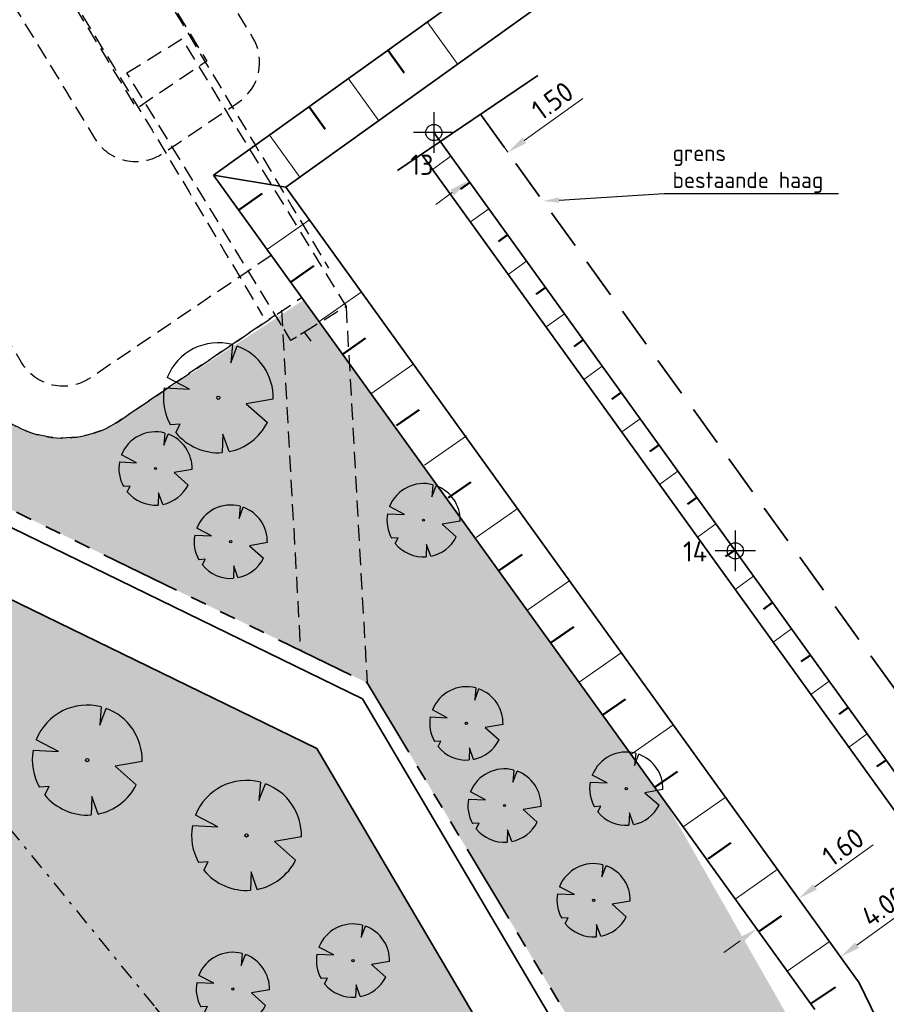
# Model space of a CAD drawing. Header units: metres. Extents: x 103263 to 106611, y 426963 to 428812.
# Tile 70 of 74: x 104650 to 104677, y 427919 to 427949. Entities that reach past the tile are written whole.
import ezdxf
from ezdxf import colors
from ezdxf.entities.mleader import LeaderData, LeaderLine
from ezdxf.enums import TextEntityAlignment as Align
from ezdxf.math import Vec2, Vec3

# ---------------------------------------------------------------- set-up
doc = ezdxf.new("R2010")
doc.units = ezdxf.units.M
for name, pattern in [('DASHDOT', [1, 0.5, -0.25, 0, -0.25]), ('DASHED', [0.75, 0.5, -0.25]), ('DASHED2', [0.375, 0.25, -0.125]), ('VH-RWSBAND_110X220', [24, 10, -2, 2, -2, 2, -2, 2, -2])]:
    doc.linetypes.add(name, pattern=pattern)
doc.layers.add('kc-nieuwe-gasleiding-25-03-2004', color=30, linetype='Continuous')
doc.layers.add('TL-Coördinaten', color=7, linetype='Continuous')
for name, color, linetype, lineweight in [('N-GV-GW-TALUD_TEEN-G', 3, 'Continuous', 35), ('N-WE-GR-BOOM-S', 7, 'Continuous', 25), ('N-WE-VH-KANTOPSLUITING_TROTTOIRBAND_RWS_110 220-G', 210, 'VH-RWSBAND_110X220', 35), ('N-WE-VH-KANTVERHARDING-G', 210, 'Continuous', 35), ('N-WE-VH-KANTVERHARDING-M', 7, 'Continuous', 18), ('N-WE-VH-VERHARDING-G', 252, 'Continuous', 35), ('N-XX-GW-TALUDARCERING_KORT-G', 90, 'Continuous', 50), ('N-XX-GW-TALUDARCERING_LANG-G', 90, 'Continuous', 18), ('toekomstig', 254, 'DASHED', 25), ('X-XX-AL-VERWIJZING-T25', 7, 'Continuous', 25)]:
    doc.layers.add(name, color=color, linetype=linetype, lineweight=lineweight)
doc.layers.add('N-WE-GR-BEPLANTING-A-250', color=7, linetype='Continuous', lineweight=18, true_color=0x00a500)
doc.styles.add('NLCS-ISO-M200-T25', font='NLCS-ISO.ttf', dxfattribs={"height": 0.5})
doc.styles.add('NLCS-ISO-M250-T25', font='NLCS-ISO.ttf', dxfattribs={"height": 0.625})
doc.styles.add('NLCS-ISO-T25', font='NLCS-ISO.ttf', dxfattribs={"height": 2.5})
doc.dimstyles.new('NLCS-M250-T25-PIJL_L2_H1', dxfattribs={"dimscale": 0.25, "dimtxt": 2.5, "dimasz": 2.5, "dimexe": 2, "dimexo": 2, "dimgap": 0.7, "dimtad": 1, "dimzin": 0, "dimdsep": 46, "dimtxsty": 'NLCS-ISO-M250-T25', "dimcen": 0, "dimdle": 2, "dimclrd": 256, "dimclre": 256, "dimclrt": 256, "dimadec": 1, "dimazin": 0, "dimtfac": 1, "dimtdec": 3, "dimtofl": 0, "dimtmove": 0, "dimatfit": 3, "dimfxl": 2, "dimfxlon": 1, "dimtfillclr": 256, "dimtolj": 1, "dimtzin": 0, "dimlwd": -1, "dimlwe": -1, "dimarcsym": 0})

# ---------------------------------------------------------------- blocks, each defined once
blk = doc.blocks.new('*U265')
at = {"ltscale": 20, "flags": 128}
for points in [[(0.5793388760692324, 2.190296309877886), (0.512674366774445, 1.442929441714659), (0.7783564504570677, 2.127719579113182)], [(-2.229457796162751, 0.4031898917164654), (-1.183538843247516, 0.3534729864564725), (-2.105046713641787, 0.837744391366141)], [(2.264866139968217, -0.05835501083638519), (1.153274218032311, -0.2475629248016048), (2.022349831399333, -1.021356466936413)], [(-1.754058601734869, -1.433978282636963), (-1.575691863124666, -1.088303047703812), (-1.973252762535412, -1.113243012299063)], [(0.446271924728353, -2.221250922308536), (0.1886407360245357, -1.498573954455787), (0.1622557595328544, -2.259803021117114)]]:
    blk.add_lwpolyline(points, dxfattribs=at)
blk.add_lwpolyline([(2.26486297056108, -0.05835493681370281, 0.3219436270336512), (0.7783549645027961, 2.127715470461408, 0.3219436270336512)], format="xyb", dxfattribs=at)
blk.add_circle((0, 0), 0.0675)
at = {"ltscale": 20}
for start, end in [(75.18440999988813, 158.298953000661), (169.7490490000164, 209.4302330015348), (281.3600670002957, 333.2046490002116), (219.2666920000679, 274.1068389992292)]:
    blk.add_arc((0, 0), 2.265614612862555, start, end, dxfattribs=at)
blk = doc.blocks.new('*U266')
at = {"ltscale": 20, "flags": 128}
for points in [[(0.5793388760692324, 2.190296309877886), (0.512674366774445, 1.442929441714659), (0.7783564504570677, 2.127719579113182)], [(-2.229457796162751, 0.4031898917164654), (-1.183538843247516, 0.3534729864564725), (-2.105046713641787, 0.837744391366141)], [(2.264866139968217, -0.05835501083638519), (1.153274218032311, -0.2475629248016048), (2.022349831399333, -1.021356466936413)], [(-1.754058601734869, -1.433978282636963), (-1.575691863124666, -1.088303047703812), (-1.973252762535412, -1.113243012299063)], [(0.446271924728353, -2.221250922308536), (0.1886407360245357, -1.498573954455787), (0.1622557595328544, -2.259803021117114)]]:
    blk.add_lwpolyline(points, dxfattribs=at)
blk.add_lwpolyline([(2.26486297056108, -0.05835493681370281, 0.3219436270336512), (0.7783549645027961, 2.127715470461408, 0.3219436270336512)], format="xyb", dxfattribs=at)
blk.add_circle((0, 0), 0.0675)
at = {"ltscale": 20}
for start, end in [(75.18440999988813, 158.298953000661), (169.7490490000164, 209.4302330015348), (281.3600670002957, 333.2046490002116), (219.2666920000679, 274.1068389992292)]:
    blk.add_arc((0, 0), 2.265614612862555, start, end, dxfattribs=at)
blk = doc.blocks.new('*U267')
at = {"ltscale": 20, "flags": 128}
for points in [[(0.5793388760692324, 2.190296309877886), (0.512674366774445, 1.442929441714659), (0.7783564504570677, 2.127719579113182)], [(-2.229457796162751, 0.4031898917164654), (-1.183538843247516, 0.3534729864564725), (-2.105046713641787, 0.837744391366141)], [(2.264866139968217, -0.05835501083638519), (1.153274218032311, -0.2475629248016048), (2.022349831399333, -1.021356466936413)], [(-1.754058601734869, -1.433978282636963), (-1.575691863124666, -1.088303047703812), (-1.973252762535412, -1.113243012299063)], [(0.446271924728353, -2.221250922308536), (0.1886407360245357, -1.498573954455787), (0.1622557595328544, -2.259803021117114)]]:
    blk.add_lwpolyline(points, dxfattribs=at)
blk.add_lwpolyline([(2.26486297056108, -0.05835493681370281, 0.3219436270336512), (0.7783549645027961, 2.127715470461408, 0.3219436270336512)], format="xyb", dxfattribs=at)
blk.add_circle((0, 0), 0.0675)
at = {"ltscale": 20}
for start, end in [(75.18440999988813, 158.298953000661), (169.7490490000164, 209.4302330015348), (281.3600670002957, 333.2046490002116), (219.2666920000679, 274.1068389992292)]:
    blk.add_arc((0, 0), 2.265614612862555, start, end, dxfattribs=at)
blk = doc.blocks.new('*U192')
at = {"ltscale": 20, "flags": 128}
for points in [[(0.5793388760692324, 2.190296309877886), (0.512674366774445, 1.442929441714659), (0.7783564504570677, 2.127719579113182)], [(-2.229457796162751, 0.4031898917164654), (-1.183538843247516, 0.3534729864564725), (-2.105046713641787, 0.837744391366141)], [(2.264866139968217, -0.05835501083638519), (1.153274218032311, -0.2475629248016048), (2.022349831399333, -1.021356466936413)], [(-1.754058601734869, -1.433978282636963), (-1.575691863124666, -1.088303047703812), (-1.973252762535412, -1.113243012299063)], [(0.446271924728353, -2.221250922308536), (0.1886407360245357, -1.498573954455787), (0.1622557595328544, -2.259803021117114)]]:
    blk.add_lwpolyline(points, dxfattribs=at)
blk.add_lwpolyline([(2.26486297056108, -0.05835493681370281, 0.3219436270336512), (0.7783549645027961, 2.127715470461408, 0.3219436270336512)], format="xyb", dxfattribs=at)
blk.add_circle((0, 0), 0.0675)
at = {"ltscale": 20}
for start, end in [(75.18440999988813, 158.298953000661), (169.7490490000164, 209.4302330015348), (281.3600670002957, 333.2046490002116), (219.2666920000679, 274.1068389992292)]:
    blk.add_arc((0, 0), 2.265614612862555, start, end, dxfattribs=at)
blk = doc.blocks.new('*U193')
at = {"ltscale": 20, "flags": 128}
for points in [[(0.5793388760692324, 2.190296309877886), (0.512674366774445, 1.442929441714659), (0.7783564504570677, 2.127719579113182)], [(-2.229457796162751, 0.4031898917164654), (-1.183538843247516, 0.3534729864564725), (-2.105046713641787, 0.837744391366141)], [(2.264866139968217, -0.05835501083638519), (1.153274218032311, -0.2475629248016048), (2.022349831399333, -1.021356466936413)], [(-1.754058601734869, -1.433978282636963), (-1.575691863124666, -1.088303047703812), (-1.973252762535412, -1.113243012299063)], [(0.446271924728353, -2.221250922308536), (0.1886407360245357, -1.498573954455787), (0.1622557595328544, -2.259803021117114)]]:
    blk.add_lwpolyline(points, dxfattribs=at)
blk.add_lwpolyline([(2.26486297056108, -0.05835493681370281, 0.3219436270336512), (0.7783549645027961, 2.127715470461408, 0.3219436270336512)], format="xyb", dxfattribs=at)
blk.add_circle((0, 0), 0.0675)
at = {"ltscale": 20}
for start, end in [(75.18440999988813, 158.298953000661), (169.7490490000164, 209.4302330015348), (281.3600670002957, 333.2046490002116), (219.2666920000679, 274.1068389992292)]:
    blk.add_arc((0, 0), 2.265614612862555, start, end, dxfattribs=at)
blk = doc.blocks.new('*U194')
at = {"ltscale": 20, "flags": 128}
for points in [[(0.5793388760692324, 2.190296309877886), (0.512674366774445, 1.442929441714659), (0.7783564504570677, 2.127719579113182)], [(-2.229457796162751, 0.4031898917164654), (-1.183538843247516, 0.3534729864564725), (-2.105046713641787, 0.837744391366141)], [(2.264866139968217, -0.05835501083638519), (1.153274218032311, -0.2475629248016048), (2.022349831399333, -1.021356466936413)], [(-1.754058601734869, -1.433978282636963), (-1.575691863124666, -1.088303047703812), (-1.973252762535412, -1.113243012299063)], [(0.446271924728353, -2.221250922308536), (0.1886407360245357, -1.498573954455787), (0.1622557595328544, -2.259803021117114)]]:
    blk.add_lwpolyline(points, dxfattribs=at)
blk.add_lwpolyline([(2.26486297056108, -0.05835493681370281, 0.3219436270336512), (0.7783549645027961, 2.127715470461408, 0.3219436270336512)], format="xyb", dxfattribs=at)
blk.add_circle((0, 0), 0.0675)
at = {"ltscale": 20}
for start, end in [(75.18440999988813, 158.298953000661), (169.7490490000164, 209.4302330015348), (281.3600670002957, 333.2046490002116), (219.2666920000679, 274.1068389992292)]:
    blk.add_arc((0, 0), 2.265614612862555, start, end, dxfattribs=at)
blk = doc.blocks.new('*U195')
at = {"ltscale": 20, "flags": 128}
for points in [[(0.5793388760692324, 2.190296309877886), (0.512674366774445, 1.442929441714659), (0.7783564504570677, 2.127719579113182)], [(-2.229457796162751, 0.4031898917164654), (-1.183538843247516, 0.3534729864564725), (-2.105046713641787, 0.837744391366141)], [(2.264866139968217, -0.05835501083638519), (1.153274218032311, -0.2475629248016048), (2.022349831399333, -1.021356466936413)], [(-1.754058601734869, -1.433978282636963), (-1.575691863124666, -1.088303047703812), (-1.973252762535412, -1.113243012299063)], [(0.446271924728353, -2.221250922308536), (0.1886407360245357, -1.498573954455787), (0.1622557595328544, -2.259803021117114)]]:
    blk.add_lwpolyline(points, dxfattribs=at)
blk.add_lwpolyline([(2.26486297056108, -0.05835493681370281, 0.3219436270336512), (0.7783549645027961, 2.127715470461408, 0.3219436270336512)], format="xyb", dxfattribs=at)
blk.add_circle((0, 0), 0.0675)
at = {"ltscale": 20}
for start, end in [(75.18440999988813, 158.298953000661), (169.7490490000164, 209.4302330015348), (281.3600670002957, 333.2046490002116), (219.2666920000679, 274.1068389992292)]:
    blk.add_arc((0, 0), 2.265614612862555, start, end, dxfattribs=at)
blk = doc.blocks.new('*U181')
at = {"ltscale": 20, "flags": 128}
for points in [[(0.5793388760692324, 2.190296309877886), (0.512674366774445, 1.442929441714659), (0.7783564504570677, 2.127719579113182)], [(-2.229457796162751, 0.4031898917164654), (-1.183538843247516, 0.3534729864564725), (-2.105046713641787, 0.837744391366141)], [(2.264866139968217, -0.05835501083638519), (1.153274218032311, -0.2475629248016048), (2.022349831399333, -1.021356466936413)], [(-1.754058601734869, -1.433978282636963), (-1.575691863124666, -1.088303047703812), (-1.973252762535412, -1.113243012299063)], [(0.446271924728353, -2.221250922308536), (0.1886407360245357, -1.498573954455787), (0.1622557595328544, -2.259803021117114)]]:
    blk.add_lwpolyline(points, dxfattribs=at)
blk.add_lwpolyline([(2.26486297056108, -0.05835493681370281, 0.3219436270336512), (0.7783549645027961, 2.127715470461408, 0.3219436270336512)], format="xyb", dxfattribs=at)
blk.add_circle((0, 0), 0.0675)
at = {"ltscale": 20}
for start, end in [(75.18440999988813, 158.298953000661), (169.7490490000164, 209.4302330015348), (281.3600670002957, 333.2046490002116), (219.2666920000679, 274.1068389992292)]:
    blk.add_arc((0, 0), 2.265614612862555, start, end, dxfattribs=at)
blk = doc.blocks.new('*U149')
at = {"ltscale": 20, "flags": 128}
for points in [[(0.5793388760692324, 2.190296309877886), (0.512674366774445, 1.442929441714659), (0.7783564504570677, 2.127719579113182)], [(-2.229457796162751, 0.4031898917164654), (-1.183538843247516, 0.3534729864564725), (-2.105046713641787, 0.837744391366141)], [(2.264866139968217, -0.05835501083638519), (1.153274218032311, -0.2475629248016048), (2.022349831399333, -1.021356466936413)], [(-1.754058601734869, -1.433978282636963), (-1.575691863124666, -1.088303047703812), (-1.973252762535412, -1.113243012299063)], [(0.446271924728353, -2.221250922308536), (0.1886407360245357, -1.498573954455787), (0.1622557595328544, -2.259803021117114)]]:
    blk.add_lwpolyline(points, dxfattribs=at)
blk.add_lwpolyline([(2.26486297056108, -0.05835493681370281, 0.3219436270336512), (0.7783549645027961, 2.127715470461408, 0.3219436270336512)], format="xyb", dxfattribs=at)
blk.add_circle((0, 0), 0.0675)
at = {"ltscale": 20}
for start, end in [(75.18440999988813, 158.298953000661), (169.7490490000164, 209.4302330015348), (281.3600670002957, 333.2046490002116), (219.2666920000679, 274.1068389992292)]:
    blk.add_arc((0, 0), 2.265614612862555, start, end, dxfattribs=at)
blk = doc.blocks.new('*U150')
at = {"ltscale": 20, "flags": 128}
for points in [[(0.5793388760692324, 2.190296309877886), (0.512674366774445, 1.442929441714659), (0.7783564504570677, 2.127719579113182)], [(-2.229457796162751, 0.4031898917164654), (-1.183538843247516, 0.3534729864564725), (-2.105046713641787, 0.837744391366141)], [(2.264866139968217, -0.05835501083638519), (1.153274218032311, -0.2475629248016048), (2.022349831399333, -1.021356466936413)], [(-1.754058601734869, -1.433978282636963), (-1.575691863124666, -1.088303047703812), (-1.973252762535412, -1.113243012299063)], [(0.446271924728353, -2.221250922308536), (0.1886407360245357, -1.498573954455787), (0.1622557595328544, -2.259803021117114)]]:
    blk.add_lwpolyline(points, dxfattribs=at)
blk.add_lwpolyline([(2.26486297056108, -0.05835493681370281, 0.3219436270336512), (0.7783549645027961, 2.127715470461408, 0.3219436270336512)], format="xyb", dxfattribs=at)
blk.add_circle((0, 0), 0.0675)
at = {"ltscale": 20}
for start, end in [(75.18440999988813, 158.298953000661), (169.7490490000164, 209.4302330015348), (281.3600670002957, 333.2046490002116), (219.2666920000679, 274.1068389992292)]:
    blk.add_arc((0, 0), 2.265614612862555, start, end, dxfattribs=at)
blk = doc.blocks.new('*U151')
at = {"ltscale": 20, "flags": 128}
for points in [[(0.5793388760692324, 2.190296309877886), (0.512674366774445, 1.442929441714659), (0.7783564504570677, 2.127719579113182)], [(-2.229457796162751, 0.4031898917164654), (-1.183538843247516, 0.3534729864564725), (-2.105046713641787, 0.837744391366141)], [(2.264866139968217, -0.05835501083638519), (1.153274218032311, -0.2475629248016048), (2.022349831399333, -1.021356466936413)], [(-1.754058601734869, -1.433978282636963), (-1.575691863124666, -1.088303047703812), (-1.973252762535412, -1.113243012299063)], [(0.446271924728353, -2.221250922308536), (0.1886407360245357, -1.498573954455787), (0.1622557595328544, -2.259803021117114)]]:
    blk.add_lwpolyline(points, dxfattribs=at)
blk.add_lwpolyline([(2.26486297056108, -0.05835493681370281, 0.3219436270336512), (0.7783549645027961, 2.127715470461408, 0.3219436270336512)], format="xyb", dxfattribs=at)
blk.add_circle((0, 0), 0.0675)
at = {"ltscale": 20}
for start, end in [(75.18440999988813, 158.298953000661), (169.7490490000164, 209.4302330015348), (281.3600670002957, 333.2046490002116), (219.2666920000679, 274.1068389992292)]:
    blk.add_arc((0, 0), 2.265614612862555, start, end, dxfattribs=at)
blk = doc.blocks.new('*U152')
at = {"ltscale": 20, "flags": 128}
for points in [[(0.5793388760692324, 2.190296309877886), (0.512674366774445, 1.442929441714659), (0.7783564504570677, 2.127719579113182)], [(-2.229457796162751, 0.4031898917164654), (-1.183538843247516, 0.3534729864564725), (-2.105046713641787, 0.837744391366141)], [(2.264866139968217, -0.05835501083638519), (1.153274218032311, -0.2475629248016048), (2.022349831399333, -1.021356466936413)], [(-1.754058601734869, -1.433978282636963), (-1.575691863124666, -1.088303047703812), (-1.973252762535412, -1.113243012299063)], [(0.446271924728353, -2.221250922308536), (0.1886407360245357, -1.498573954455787), (0.1622557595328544, -2.259803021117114)]]:
    blk.add_lwpolyline(points, dxfattribs=at)
blk.add_lwpolyline([(2.26486297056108, -0.05835493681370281, 0.3219436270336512), (0.7783549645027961, 2.127715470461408, 0.3219436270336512)], format="xyb", dxfattribs=at)
blk.add_circle((0, 0), 0.0675)
at = {"ltscale": 20}
for start, end in [(75.18440999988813, 158.298953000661), (169.7490490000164, 209.4302330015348), (281.3600670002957, 333.2046490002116), (219.2666920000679, 274.1068389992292)]:
    blk.add_arc((0, 0), 2.265614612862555, start, end, dxfattribs=at)
blk = doc.blocks.new('GM_COORD')
for p, q in [((0, 2.5), (0, -2.5)), ((2.5, 0), (-2.5, 0))]:
    blk.add_line(p, q)
blk.add_circle((0, 0), 1)
at = {"style": 'NLCS-ISO-T25'}
blk.add_attdef('GM_COORD_NUMMER', text='', height=2.5, dxfattribs=at).set_placement((-2.5, 0.75), align=Align.RIGHT)
at = {"style": 'NLCS-ISO-T25', "flags": 1}
blk.add_attdef('GM_Y-WAARDE', (2.5, 0.75), '', height=2.5, dxfattribs=at)
blk.add_attdef('GM_X-WAARDE', (0.75, -2.5), '', height=2.5, rotation=270, dxfattribs=at)
blk = doc.blocks.new('*D424')
at = {"layer": 'Defpoints', "color": 0, "ltscale": 0.1, "transparency": 16777216}
for p in [(104665.2398218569, 427944.8744469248), (104665.2398218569, 427944.8744469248), (104664.0229195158, 427943.9967769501)]:
    blk.add_point(p, dxfattribs=at)
at = {"layer": 'N-WE-VH-KANTVERHARDING-M', "ltscale": 0.1, "transparency": 16777216}
for p, q in [((104665.7467343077, 427945.2400488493), (104667.5513426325, 427946.5415917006)), ((104665.2398218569, 427944.8744469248), (104664.9473403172, 427945.2799768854)), ((104664.0229195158, 427943.9967769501), (104663.7304379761, 427944.4023069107)), ((104663.5160070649, 427943.6311750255), (104663.0090946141, 427943.265573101))]:
    blk.add_line(p, q, dxfattribs=at)
for points in [[(104665.6858006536, 427945.3245342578), (104665.8076679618, 427945.1555634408), (104665.2398218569, 427944.8744469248)], [(104663.4550734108, 427943.715660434), (104663.576940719, 427943.546689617), (104664.0229195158, 427943.9967769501)]]:
    blk.add_solid(points, dxfattribs=at)
at = {"layer": 'N-WE-VH-KANTVERHARDING-M', "ltscale": 0.1, "transparency": 16777216, "insert": (104666.6173251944, 427946.4690129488), "char_height": 0.625, "attachment_point": 5, "rotation": 35.800381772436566, "style": 'NLCS-ISO-M250-T25'}
blk.add_mtext('\\A1;1.50', dxfattribs=at)
blk = doc.blocks.new('*D427')
at = {"layer": 'Defpoints', "color": 0, "ltscale": 0.1, "transparency": 16777216}
for p in [(104678.767632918, 427922.3567669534), (104678.767632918, 427922.3567669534), (104675.5234146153, 427920.0168849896)]:
    blk.add_point(p, dxfattribs=at)
at = {"layer": 'N-WE-VH-KANTVERHARDING-M', "ltscale": 0.1, "transparency": 16777216}
for p, q in [((104678.767632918, 427922.3567669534), (104679.0601181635, 427921.9512396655)), ((104676.0303237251, 427920.3824915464), (104678.2607238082, 427921.9911603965)), ((104675.5234146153, 427920.0168849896), (104675.8158998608, 427919.6113577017))]:
    blk.add_line(p, q, dxfattribs=at)
for points in [[(104678.1997893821, 427922.0756452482), (104678.3216582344, 427921.9066755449), (104678.767632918, 427922.3567669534)], [(104675.969389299, 427920.466976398), (104676.0912581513, 427920.2980066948), (104675.5234146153, 427920.0168849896)]]:
    blk.add_solid(points, dxfattribs=at)
at = {"layer": 'N-WE-VH-KANTVERHARDING-M', "ltscale": 0.1, "transparency": 16777216, "insert": (104676.8603506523, 427921.5822150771), "char_height": 0.625, "attachment_point": 5, "rotation": 35.80090536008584, "style": 'NLCS-ISO-M250-T25'}
blk.add_mtext('\\A1;4.00', dxfattribs=at)
blk = doc.blocks.new('*D428')
at = {"layer": 'Defpoints', "color": 0, "ltscale": 0.1, "transparency": 16777216}
for p in [(104674.2239057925, 427921.8186383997), (104674.2239057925, 427921.8186383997), (104672.9262184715, 427920.8826856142)]:
    blk.add_point(p, dxfattribs=at)
at = {"layer": 'N-WE-VH-KANTVERHARDING-M', "ltscale": 0.1, "transparency": 16777216}
for p, q in [((104674.7308149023, 427922.1842449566), (104676.5354113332, 427923.485804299)), ((104674.2239057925, 427921.8186383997), (104673.931420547, 427922.2241656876)), ((104672.9262184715, 427920.8826856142), (104672.633733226, 427921.288212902)), ((104672.4193093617, 427920.5170790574), (104671.9124002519, 427920.1514725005))]:
    blk.add_line(p, q, dxfattribs=at)
for points in [[(104674.6698804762, 427922.2687298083), (104674.7917493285, 427922.0997601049), (104674.2239057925, 427921.8186383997)], [(104672.3583749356, 427920.601563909), (104672.4802437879, 427920.4325942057), (104672.9262184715, 427920.8826856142)]]:
    blk.add_solid(points, dxfattribs=at)
at = {"layer": 'N-WE-VH-KANTVERHARDING-M', "ltscale": 0.1, "transparency": 16777216, "insert": (104675.6013945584, 427923.4132170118), "char_height": 0.625, "attachment_point": 5, "rotation": 35.80090536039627, "style": 'NLCS-ISO-M250-T25'}
blk.add_mtext('\\A1;1.60', dxfattribs=at)

msp = doc.modelspace()

# ---------------------------------------------------------------- hatches: boundary and pattern name
at = {"layer": 'N-WE-GR-BEPLANTING-A-250'}
h = msp.add_hatch(dxfattribs=at)
h.set_pattern_fill('AGR-BEPLANTING_SOORT_01', color=256, scale=0.2, angle=2.438340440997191e-10, style=0, pattern_type=2)
h.set_pattern_definition([(60.00000000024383, (104639.955648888, 427910.1806441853), (-0.5773504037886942, 0.9999997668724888), [0.288676, -0.8660260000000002]), (120.0000000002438, (104639.955648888, 427910.1806441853), (-1.154700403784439, -2.331299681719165e-07), [0.288676, -0.8660260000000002]), (270, (104639.955648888, 427910.1806441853), (0.5773500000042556, -0.9999999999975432), [0.25, -1.75])])
edge = h.paths.add_edge_path()
edge.add_line((104659.3303647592, 427926.4612525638), (104651.7230013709, 427930.1607831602))
edge.add_line((104651.7230013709, 427930.1607831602), (104630.4938774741, 427940.376883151))
edge.add_line((104630.4938774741, 427940.376883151), (104615.8207720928, 427939.2164508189))
edge.add_line((104615.8207720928, 427939.2164508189), (104614.2376933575, 427936.9417769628))
edge.add_line((104614.2376933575, 427936.9417769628), (104618.9005509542, 427931.7673681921))
edge.add_line((104618.9005509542, 427931.7673681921), (104620.0012690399, 427927.1015558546))
edge.add_line((104620.0012690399, 427927.1015558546), (104630.0898014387, 427928.1712134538))
edge.add_line((104630.0898014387, 427928.1712134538), (104636.2878124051, 427922.2964945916))
edge.add_line((104636.2878124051, 427922.2964945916), (104635.6264533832, 427916.4450273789))
edge.add_line((104635.6264533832, 427916.4450273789), (104649.3272545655, 427918.542081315))
edge.add_line((104649.3272545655, 427918.542081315), (104660.6366545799, 427913.9924327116))
edge.add_line((104660.6366545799, 427913.9924327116), (104663.6131149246, 427914.9011601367))
edge.add_line((104663.6131149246, 427914.9011601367), (104665.8010621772, 427914.1757056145))
edge.add_line((104665.8010621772, 427914.1757056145), (104667.1001514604, 427911.8641044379))
edge.add_line((104667.1001514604, 427911.8641044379), (104668.6199794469, 427908.9346376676))
edge.add_line((104668.6199794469, 427908.9346376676), (104670.7094656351, 427905.0285698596))
edge.add_line((104670.7094656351, 427905.0285698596), (104666.1406019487, 427898.7868442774))
edge.add_line((104666.1406019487, 427898.7868442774), (104659.3938611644, 427895.167689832))
edge.add_line((104659.3938611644, 427895.167689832), (104659.8848710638, 427894.6055145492))
edge.add_arc((2471945.486461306, 2366238.399359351), 3059610.724035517, 219.310766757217, 219.311095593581)
edge.add_arc((104633.1765330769, 427844.6214640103), 52.49880512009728, 34.46647924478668, 43.892134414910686, ccw=False)
edge.add_arc((104561.2641716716, 427811.9097585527), 131.0209486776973, 20.525008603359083, 28.4523627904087, ccw=False)
edge.add_arc((104687.2521040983, 427859.0575428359), 3.499999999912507, 200.2204952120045, 290.1774694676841)
edge.add_arc((104734.3333150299, 427775.8055196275), 92.1906331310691, 116.25824959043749, 119.84127220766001, ccw=False)
edge.add_line((104693.54653613, 427858.4829137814), (104693.7189308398, 427859.7056682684))
edge.add_line((104693.7189308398, 427859.7056682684), (104675.3548332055, 427897.7132286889))
edge.add_line((104675.3548332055, 427897.7132286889), (104665.2685288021, 427916.3479826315))
edge.add_line((104665.2685288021, 427916.3479826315), (104661.1353112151, 427923.4013750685))
edge.add_line((104661.1353112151, 427923.4013750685), (104659.3303647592, 427926.4612525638))
edge = h.paths.add_edge_path()
edge.add_line((104670.1550383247, 427924.7248936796), (104658.9175619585, 427940.3055199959))
edge.add_line((104658.9175619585, 427940.3055199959), (104653.2284554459, 427936.5817013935))
edge.add_arc((104651.4900431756, 427939.1483963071), 3.100000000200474, 210.78231766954, 304.10962921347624, ccw=False)
edge.add_arc((104006.7206265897, 427555.0583306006), 747.4016849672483, 30.78231766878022, 33.22624458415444)
edge.add_line((104631.9321601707, 427964.5944303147), (104627.9856486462, 427961.7680270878))
edge.add_line((104627.9856486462, 427961.7680270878), (104626.3177951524, 427960.5509960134))
edge.add_line((104626.3177951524, 427960.5509960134), (104625.9700455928, 427960.9459651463))
edge.add_line((104625.9700455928, 427960.9459651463), (104624.1400822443, 427949.0979709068))
edge.add_line((104624.1400822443, 427949.0979709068), (104623.8429765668, 427947.1743769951))
edge.add_line((104623.8429765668, 427947.1743769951), (104618.5678430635, 427941.9415107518))
edge.add_line((104618.5678430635, 427941.9415107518), (104631.1659005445, 427942.9378365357))
edge.add_line((104631.1659005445, 427942.9378365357), (104634.7839139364, 427941.1783634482))
edge.add_line((104634.7839139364, 427941.1783634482), (104651.5656544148, 427933.0172491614))
edge.add_line((104651.5656544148, 427933.0172491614), (104660.8855343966, 427928.4849060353))
edge.add_line((104660.8855343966, 427928.4849060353), (104667.4835066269, 427917.5208487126))
edge.add_line((104667.4835066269, 427917.5208487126), (104673.5438381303, 427906.5821909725))
edge.add_line((104673.5438381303, 427906.5821909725), (104680.5943660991, 427892.6833740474))
edge.add_line((104680.5943660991, 427892.6833740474), (104687.9966658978, 427877.3128729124))
edge.add_line((104687.9966658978, 427877.3128729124), (104695.9848212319, 427860.7641181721))
edge.add_line((104695.9848212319, 427860.7641181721), (104701.3449330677, 427863.4087762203))
edge.add_line((104701.3449330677, 427863.4087762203), (104685.8327935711, 427895.5793691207))
edge.add_line((104685.8327935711, 427895.5793691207), (104682.0114505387, 427903.4467681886))
edge.add_line((104682.0114505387, 427903.4467681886), (104677.8967674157, 427911.1612343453))
edge.add_line((104677.8967674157, 427911.1612343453), (104670.1550383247, 427924.7248936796))

# ---------------------------------------------------------------- linework, layer by layer
at = {"layer": 'kc-nieuwe-gasleiding-25-03-2004', "linetype": 'DASHDOT'}
msp.add_lwpolyline([(104611.0118281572, 427931.8938563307), (104646.3386961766, 427928.2729089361), (104654.3360892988, 427918.4584698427), (104657.0591138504, 427915.1147562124), (104661.5981538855, 427909.5259381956), (104664.2471812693, 427906.2771310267), (104679.7892657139, 427887.1645677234), (104684.506726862, 427881.3674065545), (104697.2088159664, 427877.4899267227), (104703.364763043, 427880.7951849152)], dxfattribs=at)
at = {"layer": 'N-GV-GW-TALUD_TEEN-G', "ltscale": 0.1}
for points in [[(104656.1331479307, 427944.1660766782), (104668.1100561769, 427952.7435338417)], [(104658.3699288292, 427943.7999874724), (104669.0416563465, 427951.4427182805)], [(104661.8230906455, 427944.3123152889), (104666.1675108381, 427947.2492930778)], [(104658.3699288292, 427943.7999874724), (104656.1331479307, 427944.1660766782)], [(104694.3129714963, 427881.7733770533), (104676.103094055, 427919.2131663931)]]:
    msp.add_lwpolyline(points, dxfattribs=at)
at = {"layer": 'N-GV-GW-TALUD_TEEN-G', "ltscale": 0.2}
for points in [[(104662.9495520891, 427945.4849880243), (104688.6837830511, 427909.804785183)], [(104662.5687098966, 427944.8163796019), (104688.528232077, 427908.823813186)], [(104656.1331479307, 427944.1660766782), (104674.7246435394, 427918.3891908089)], [(104658.3699288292, 427943.7999874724), (104676.103094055, 427919.213166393)]]:
    msp.add_lwpolyline(points, dxfattribs=at)
at = {"layer": 'N-WE-VH-KANTOPSLUITING_TROTTOIRBAND_RWS_110 220-G', "ltscale": 0.25, "flags": 128}
for points in [[(104631.1659005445, 427942.9378365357), (104647.7660629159, 427934.865025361), (104660.8855343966, 427928.4849060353)], [(104660.8855343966, 427928.4849060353), (104667.744985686, 427917.0863407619), (104668.7212633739, 427915.3404782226)]]:
    msp.add_lwpolyline(points, dxfattribs=at)
at = {"layer": 'N-WE-VH-KANTVERHARDING-G'}
for points in [[(104631.1127301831, 427942.4077044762), (104647.7974321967, 427934.2937808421), (104660.7468781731, 427927.9963464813)], [(104630.684571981, 427940.3919643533), (104646.9227586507, 427932.4951852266), (104659.3303647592, 427926.4612525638)], [(104660.7468781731, 427927.9963464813), (104666.4495588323, 427918.3287443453), (104672.0454435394, 427908.3714197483), (104677.5958002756, 427897.7425329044), (104681.667350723, 427889.3119100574), (104683.6496730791, 427885.2072790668), (104688.2043795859, 427875.7257616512), (104691.8311486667, 427868.2665840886), (104694.1624812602, 427863.4230053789), (104695.1416219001, 427861.3316822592), (104695.5376981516, 427860.5403304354)], [(104659.3303647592, 427926.4612525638), (104664.7162859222, 427917.3306443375), (104670.2868422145, 427907.418389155), (104675.8084577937, 427896.844541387), (104679.8663808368, 427888.4421356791), (104681.8477958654, 427884.3393834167), (104686.4036483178, 427874.8554804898), (104690.0307537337, 427867.3956111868), (104692.3557193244, 427862.5652605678), (104693.3414143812, 427860.4599380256), (104693.7492058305, 427859.6451794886)]]:
    msp.add_lwpolyline(points, dxfattribs=at)
at = {"layer": 'N-WE-VH-VERHARDING-G', "linetype": 'DASHED2', "ltscale": 5}
msp.add_lwpolyline([(104664.3924741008, 427946.0493070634), (104689.9826941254, 427910.5680902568)], dxfattribs=at)
at = {"layer": 'N-XX-GW-TALUDARCERING_KORT-G', "ltscale": 0.1}
for p, q in [((104661.5364801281, 427948.0207270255), (104662.0346529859, 427947.3266600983)), ((104659.092715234, 427946.2806083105), (104659.5908880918, 427945.5865413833)), ((104656.9434350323, 427943.1096606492), (104657.6440235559, 427943.5986195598)), ((104658.5392449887, 427940.8747434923), (104659.2398335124, 427941.3637024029)), ((104660.1350549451, 427938.6398263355), (104660.8356434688, 427939.1287852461)), ((104661.7921191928, 427936.4317097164), (104662.4927077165, 427936.920668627)), ((104663.3879291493, 427934.1967925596), (104664.088517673, 427934.6857514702)), ((104664.9837391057, 427931.9618754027), (104665.6843276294, 427932.4508343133)), ((104666.5795490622, 427929.7269582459), (104667.2801375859, 427930.2159171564)), ((104668.1753590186, 427927.492041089), (104668.8759475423, 427927.9809999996)), ((104669.7866445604, 427925.2580129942), (104670.4872330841, 427925.7469719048)), ((104671.429412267, 427923.0531454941), (104672.1300007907, 427923.5421044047)), ((104673.0010118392, 427920.8013312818), (104673.7016003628, 427921.2902901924)), ((104674.5968217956, 427918.566414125), (104675.366600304, 427919.0818311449))]:
    msp.add_line(p, q, dxfattribs=at)
for points in [[(104664.0611973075, 427943.9437052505), (104663.7773282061, 427943.7389655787)], [(104665.2311382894, 427942.3215960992), (104664.947269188, 427942.1168564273)], [(104666.4010792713, 427940.6994869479), (104666.1172101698, 427940.494747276)], [(104667.5710202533, 427939.0773777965), (104667.2871511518, 427938.8726381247)], [(104668.7409612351, 427937.4552686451), (104668.4570921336, 427937.2505289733)], [(104669.9109022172, 427935.8331594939), (104669.6270331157, 427935.6284198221)], [(104671.0808431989, 427934.2110503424), (104670.7969740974, 427934.0063106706)], [(104672.2507841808, 427932.5889411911), (104671.9669150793, 427932.3842015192)], [(104673.4207251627, 427930.9668320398), (104673.1368560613, 427930.7620923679)], [(104674.5906661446, 427929.3447228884), (104674.3067970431, 427929.1399832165)], [(104675.7606071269, 427927.7226137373), (104675.4767380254, 427927.5178740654)], [(104676.9305481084, 427926.1005045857), (104676.6466790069, 427925.8957649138)]]:
    msp.add_lwpolyline(points, dxfattribs=at)
at = {"layer": 'N-XX-GW-TALUDARCERING_LANG-G', "ltscale": 0.1}
for p, q in [((104662.766508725, 427948.8771000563), (104663.6902239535, 427947.5901568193)), ((104660.3227438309, 427947.1369813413), (104661.2464590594, 427945.8500381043)), ((104657.8789789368, 427945.3968626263), (104658.8026941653, 427944.1099193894)), ((104657.8110669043, 427941.8843536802), (104659.1101025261, 427942.7909843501)), ((104659.4068768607, 427939.6494365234), (104660.7059124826, 427940.5560671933)), ((104661.0026868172, 427937.4145193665), (104662.301722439, 427938.3211500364)), ((104662.6597510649, 427935.2064027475), (104663.9587866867, 427936.1130334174)), ((104664.2555610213, 427932.9714855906), (104665.5545966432, 427933.8781162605)), ((104665.8513709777, 427930.7365684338), (104667.1504065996, 427931.6431991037)), ((104667.4471809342, 427928.5016512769), (104668.7462165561, 427929.4082819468)), ((104669.0429908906, 427926.26673412), (104670.3420265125, 427927.1733647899)), ((104670.6542764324, 427924.0327060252), (104671.9533120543, 427924.9393366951)), ((104672.297044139, 427921.8278385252), (104673.5960797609, 427922.7344691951)), ((104673.8686437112, 427919.5760243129), (104675.167679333, 427920.4826549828))]:
    msp.add_line(p, q, dxfattribs=at)
for points in [[(104663.4762268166, 427944.7547598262), (104662.9084886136, 427944.3452804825)], [(104664.6461677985, 427943.1326506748), (104664.0784295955, 427942.7231713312)], [(104665.8161087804, 427941.5105415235), (104665.2483705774, 427941.1010621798)], [(104666.9860497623, 427939.8884323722), (104666.4183115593, 427939.4789530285)], [(104668.1559907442, 427938.2663232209), (104667.5882525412, 427937.8568438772)], [(104669.3259317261, 427936.6442140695), (104668.7581935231, 427936.2347347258)], [(104670.4958727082, 427935.0221049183), (104669.9281345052, 427934.6126255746)], [(104671.6658136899, 427933.3999957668), (104671.0980754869, 427932.9905164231)], [(104672.8357546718, 427931.7778866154), (104672.2680164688, 427931.3684072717)], [(104674.0056956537, 427930.1557774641), (104673.4379574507, 427929.7462981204)], [(104675.1756366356, 427928.5336683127), (104674.6078984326, 427928.124188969)], [(104676.3455776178, 427926.9115591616), (104675.7778394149, 427926.5020798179)]]:
    msp.add_lwpolyline(points, dxfattribs=at)
at = {"layer": 'toekomstig', "flags": 128}
for points in [[(104648.2412047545, 427976.1957166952, 0.0007056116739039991), (104647.0499884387, 427978.0047341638), (104639.9728257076, 427972.9337894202, -0.0098418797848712), (104655.9281531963, 427947.6877158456), (104655.7043780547, 427947.5368678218), (104653.7696310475, 427946.2326444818, 0.009851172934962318), (104637.8577660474, 427971.4183541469), (104630.7803802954, 427966.347404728, -0.01136573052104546), (104648.8267777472, 427937.5618852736, 0.4313267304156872), (104653.228455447, 427936.5817013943), (104658.8584400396, 427940.387491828)], [(104657.9220541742, 427941.685779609), (104652.33169868, 427937.9067780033, -0.4314433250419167), (104650.2013663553, 427938.3807296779, 0.01085203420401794), (104632.9618309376, 427965.9421074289), (104637.4364201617, 427969.148152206, -0.009334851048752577), (104652.4546407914, 427945.3151377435, 0.4287915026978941), (104654.5768480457, 427944.8472057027), (104656.5987190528, 427946.2101597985), (104656.9014255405, 427946.4142158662, 0.3998373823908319), (104657.3466015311, 427948.434096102, 0.009366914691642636), (104642.1550094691, 427972.5290448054), (104646.6294470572, 427975.7350790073, -0.009459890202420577), (104662.0856830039, 427951.226052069), (104662.817769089, 427950.0343574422), (104664.2060463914, 427950.7659838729), (104664.2243038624, 427950.778335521)], [(104640.9264027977, 427971.3940323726, -0.01167336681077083), (104659.6928473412, 427941.2966209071, -0.00858708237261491)], [(104638.8364561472, 427970.0221274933, -0.01174806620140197), (104657.6562964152, 427939.8290358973, -0.008623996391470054)], [(104659.1595137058, 427939.0453186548), (104658.955540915, 427939.3235744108), (104658.531704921, 427939.0633338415), (104658.0529748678, 427939.8430086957), (104653.2284554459, 427936.5817013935, -0.4313267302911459), (104648.8267777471, 427937.5618852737, 0.01066404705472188), (104631.9321601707, 427964.5944303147), (104627.9856486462, 427961.7680270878), (104626.3177951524, 427960.5509960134)]]:
    msp.add_lwpolyline(points, format="xyb", dxfattribs=at)
msp.add_lwpolyline([(104653.4555413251, 427947.330533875), (104655.1599009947, 427948.3770319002), (104660.2360645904, 427940.1098318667), (104658.5317049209, 427939.0633338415)], close=True, dxfattribs=at)
for points in [[(104658.2391786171, 427939.9982683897), (104658.8264718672, 427929.4862470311)], [(104660.2360645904, 427940.1098318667), (104660.8855343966, 427928.4849060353)]]:
    msp.add_lwpolyline(points, dxfattribs=at)

# ---------------------------------------------------------------- block references
at = {"layer": 'N-WE-GR-BOOM-S'}
for name, p, xscale, yscale, zscale in [('*U149', (104656.2860664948, 427937.2931127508), 0.7499999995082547, 0.7499999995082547, 0.7499999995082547), ('*U267', (104654.3442209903, 427935.1074012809), 0.4999999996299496, 0.4999999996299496, 0.4999999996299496), ('*U265', (104662.6315540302, 427933.509071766), 0.4999999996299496, 0.4999999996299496, 0.4999999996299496), ('*U150', (104656.6696978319, 427932.8451193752), 0.4999999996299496, 0.4999999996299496, 0.4999999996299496), ('*U266', (104663.9554413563, 427927.2317885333), 0.4999999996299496, 0.4999999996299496, 0.4999999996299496), ('*U192', (104652.2337460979, 427926.0991666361), 0.7499999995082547, 0.7499999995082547, 0.7499999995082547), ('*U181', (104668.9000403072, 427925.2152874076), 0.4999999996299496, 0.4999999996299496, 0.4999999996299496), ('*U193', (104665.1338903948, 427924.6944711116), 0.4999999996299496, 0.4999999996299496, 0.4999999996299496), ('*U152', (104657.1570991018, 427923.7711640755), 0.7499999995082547, 0.7499999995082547, 0.7499999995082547), ('*U194', (104667.8890210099, 427921.7684689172), 0.4999999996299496, 0.4999999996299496, 0.4999999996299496), ('*U195', (104660.4492959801, 427919.9035014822), 0.4999999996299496, 0.4999999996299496, 0.4999999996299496), ('*U151', (104656.7351972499, 427919.028523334), 0.4999999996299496, 0.4999999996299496, 0.4999999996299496)]:
    msp.add_blockref(name, p, dxfattribs=dict(at, xscale=xscale, yscale=yscale, zscale=zscale))
at = {"layer": 'TL-Coördinaten'}
ref = msp.add_blockref('GM_COORD', (104662.9498777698, 427945.4852237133), dxfattribs=dict(at, xscale=0.25, yscale=0.25, zscale=0.25))
ref.add_attrib('GM_COORD_NUMMER', '13', dxfattribs={"layer": '0', "height": 0.625, "style": 'NLCS-ISO-T25'}).set_placement((104662.9402042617, 427944.1769536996), align=Align.RIGHT)
ref = msp.add_blockref('GM_COORD', (104672.2692500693, 427932.5637768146), dxfattribs=dict(at, xscale=0.25, yscale=0.25, zscale=0.25))
ref.add_attrib('GM_COORD_NUMMER', '14', dxfattribs={"layer": '0', "height": 0.625, "style": 'NLCS-ISO-T25'}).set_placement((104671.4001249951, 427932.2311025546), align=Align.RIGHT)

# ---------------------------------------------------------------- dimensions: what is measured, and where the dimension line sits
at = {"layer": 'N-WE-VH-KANTVERHARDING-M', "ltscale": 0.1}
for p1, p2, picture, middle in [((104664.0229195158, 427943.9967769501), (104665.2398218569, 427944.8744469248), '*D424', (104666.6173251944, 427946.4690129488)), ((104672.9262184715, 427920.8826856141), (104674.2239057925, 427921.8186383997), '*D428', (104675.6013945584, 427923.4132170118)), ((104675.5234146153, 427920.0168849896), (104678.767632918, 427922.3567669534), '*D427', (104676.8603506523, 427921.5822150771))]:
    dim = msp.add_aligned_dim(p1=p1, p2=p2, distance=0, dimstyle='NLCS-M250-T25-PIJL_L2_H1', dxfattribs=at)
    dim.commit()
    dim.dimension.update_dxf_attribs({"geometry": picture, "text_midpoint": middle})

# ---------------------------------------------------------------- leaders
at = {"layer": 'X-XX-AL-VERWIJZING-T25'}
ml = msp.add_multileader_mtext('Standard', dxfattribs=at)
ml.set_content('grens \\Pbestaande haag', color=256, style='NLCS-ISO-M200-T25')
ml.set_leader_properties(color=256, linetype='ByLayer', lineweight=-1)
ml.build(insert=Vec2(0, 0))
ml.multileader.update_dxf_attribs({"text_left_attachment_type": 5, "text_right_attachment_type": 5, "dogleg_length": 0.5, "arrow_head_size": 0.5})
ctx = ml.context
ctx.base_point, ctx.char_height, ctx.arrow_head_size, ctx.landing_gap_size, ctx.plane_origin = Vec3(104670.1499259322, 427943.604685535), 0.5, 0.5, 0.18, Vec3(104652.2666944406, 427948.6383272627)
ctx.left_attachment, ctx.right_attachment = 5, 5
notes = []
notes.append((ctx, [(0, (1, 1, 0), (104670.069876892, 427943.604685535), (1, 0), 0.08004904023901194, [(0, [(104666.3249289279, 427943.3699299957)], 0, [])])]))
ctx.mtext.insert, ctx.mtext.line_spacing_style, ctx.mtext.flow_direction = Vec3(104670.3299259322, 427945.104685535), 2, 5
for ctx, leaders in notes:
    for number, flags, end, landing, length, lines in leaders:
        leader = LeaderData()
        leader.index, (leader.has_last_leader_line, leader.has_dogleg_vector, leader.attachment_direction) = number, flags
        leader.last_leader_point, leader.dogleg_vector, leader.dogleg_length = Vec3(end), Vec3(landing), length
        for number, points, colour, breaks in lines:
            line = LeaderLine()
            line.index, line.vertices, line.color, line.breaks = number, Vec3.list(points), colors.encode_raw_color(colour), breaks
            leader.lines.append(line)
        ctx.leaders.append(leader)

doc.saveas('drawing.dxf')
